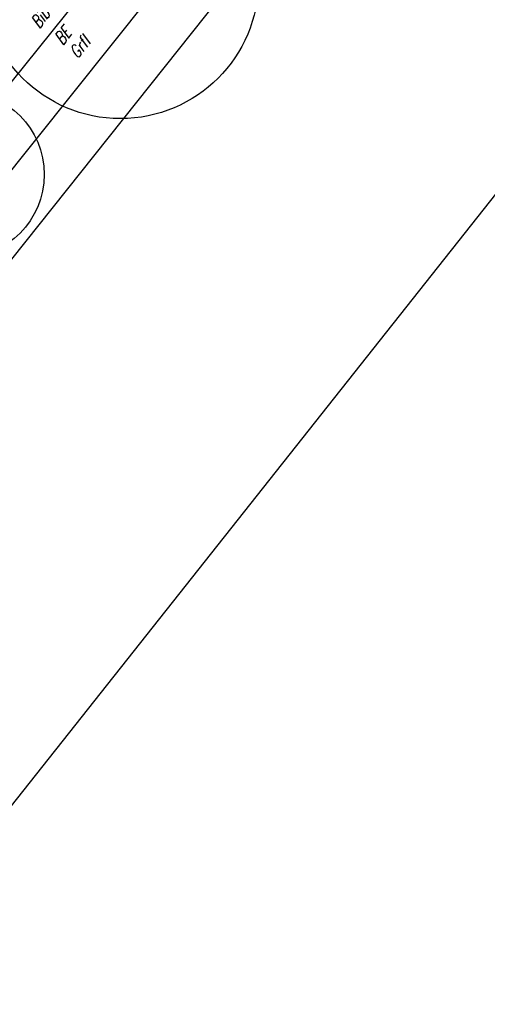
# Model space of a CAD drawing. Header units: metres. Extents: x 2 to 485, y 6 to 594.
# Tile 64 of 176: x 279 to 295, y 190 to 225. Entities that reach past the tile are written whole.
import ezdxf
from ezdxf.enums import TextEntityAlignment as Align

# ---------------------------------------------------------------- set-up
doc = ezdxf.new("R2010")
doc.units = ezdxf.units.M
doc.header["$LTSCALE"] = 0.0125
for name, color, linetype in [('260241_A_bea$0$B23_EINFASS', 5, 'Continuous'), ('260241_A_bea$0$B28_VEINFASS_TXT', 5, 'Continuous'), ('f_baum', 3, 'Continuous'), ('f_weg', 2, 'Continuous')]:
    doc.layers.add(name, color=color, linetype=linetype)
doc.layers.add('260241_A_bea$0$B62_PLOTBOX', color=9, linetype='Continuous', plot=False)
doc.styles.add('260241_A_bea$0$ROMANS', font='ROMANS')

msp = doc.modelspace()

# ---------------------------------------------------------------- linework, layer by layer
at = {"layer": '260241_A_bea$0$B23_EINFASS', "color": 252, "linetype": 'Continuous'}
msp.add_line((269.116, 211.545), (286.23, 232.848), dxfattribs=at)
at = {"layer": '260241_A_bea$0$B62_PLOTBOX', "linetype": 'Continuous'}
msp.add_line((127.683, 6.498), (326.293, 257.404), dxfattribs=at)
at = {"layer": 'f_baum', "ltscale": 0.5}
for centre, radius in [((282.186, 226.575), 5), ((276.433, 219.553), 3)]:
    msp.add_circle(centre, radius, dxfattribs=at)
at = {"layer": 'f_weg'}
for p, q in [((275.188, 215.888), (285.028, 228.205)), ((277.147, 215.105), (286.582, 226.946))]:
    msp.add_line(p, q, dxfattribs=at)

# ---------------------------------------------------------------- texts
at = {"layer": '260241_A_bea$0$B28_VEINFASS_TXT', "color": 252, "style": '260241_A_bea$0$ROMANS', "oblique": 15, "width": 0.75}
for s, rotation, p in [('Bib', 51.6565, (279.458, 225.077)), ('BE', 51.0841, (280.272, 224.433)), ('Grfl', 51.6565, (280.884, 224.026))]:
    msp.add_text(s, height=0.45, rotation=rotation, dxfattribs=at).set_placement(p, align=Align.CENTER)

doc.saveas('drawing.dxf')
